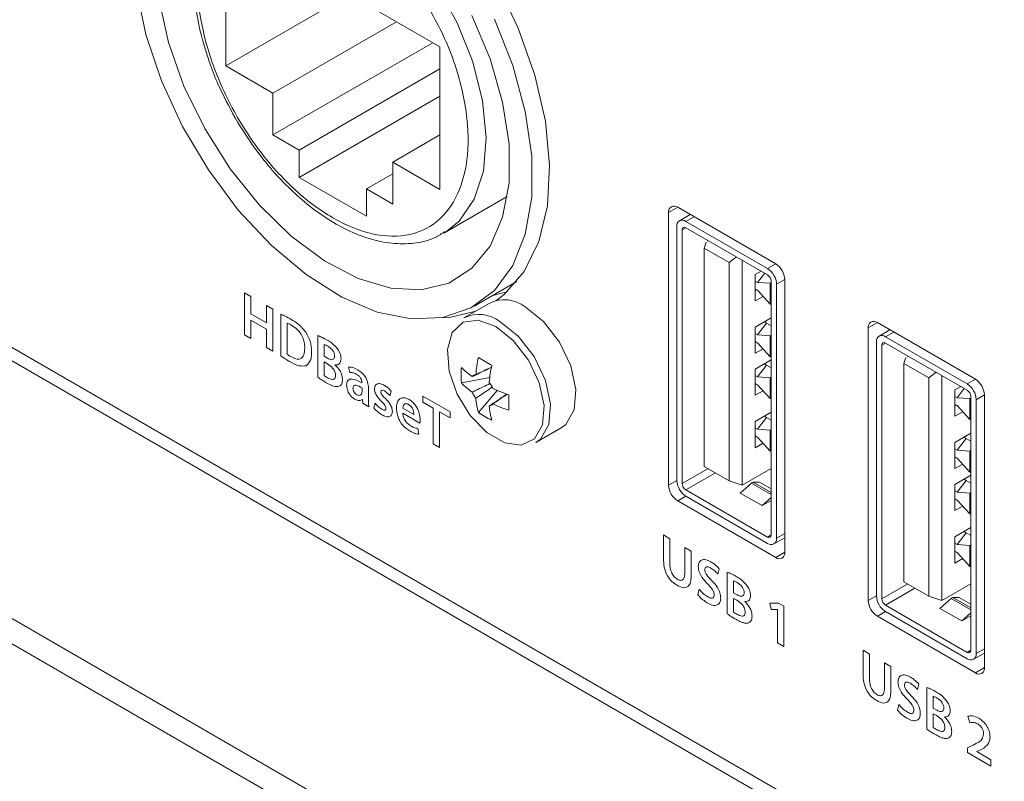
# Model space of a CAD drawing. Header units: millimetres. Extents: x 0 to 1118, y 0 to 864.
# Tile 13 of 256: x 209.66 to 219.25, y 213.02 to 220.43. Entities that reach past the tile are written whole.
import ezdxf

# ---------------------------------------------------------------- set-up
doc = ezdxf.new("R2010")
doc.units = ezdxf.units.MM

msp = doc.modelspace()

# ---------------------------------------------------------------- linework, layer by layer
at = {"color": 7, "linetype": 'Continuous', "lineweight": 15}
for p, q in [((213.7536, 220.1651), (211.6677, 221.3693)), ((211.6677, 221.3693), (211.6677, 219.9812)), ((212.87, 220.6753), (211.6677, 219.9812)), ((213.3296, 220.4099), (212.1273, 219.7159)), ((212.1273, 219.3076), (213.6832, 220.2058)), ((213.7536, 218.777), (213.7536, 220.1651)), ((211.6677, 219.9812), (212.1273, 219.7159)), ((213.7536, 219.9505), (212.3836, 219.1596)), ((212.1273, 219.7159), (212.1273, 219.3076)), ((213.7536, 219.6852), (212.3836, 218.8943)), ((205.9283, 219.3506), (225.7081, 207.9319)), ((225.7183, 207.7933), (205.8134, 219.2842)), ((212.1273, 219.3076), (212.3836, 219.1596)), ((213.7536, 219.3077), (213.294, 219.0424)), ((212.3836, 219.1596), (212.3836, 218.8943)), ((249.46, 191.5797), (201.8654, 219.0555)), ((213.294, 219.0424), (213.7536, 218.777)), ((213.294, 218.6341), (213.294, 219.0424)), ((212.3836, 218.8943), (213.0377, 218.5167)), ((213.294, 218.93), (213.0377, 218.7821)), ((227.4804, 204.0244), (201.8477, 218.8218)), ((213.0377, 218.5167), (213.0377, 218.7821)), ((213.0377, 218.7821), (213.294, 218.6341)), ((213.7927, 218.3519), (214.4099, 218.7082)), ((217.024, 218.0526), (216.0694, 218.6037)), ((215.981, 218.5527), (215.981, 215.8989)), ((216.1919, 218.533), (216.0865, 218.4721)), ((216.149, 218.4659), (216.9445, 218.0067)), ((216.0606, 215.9448), (216.0606, 218.4149)), ((216.1136, 215.9142), (216.1136, 218.3843)), ((216.149, 218.4047), (216.9445, 217.9454)), ((216.3676, 218.2785), (216.3584, 218.2732)), ((216.3457, 218.2654), (216.3275, 218.2046)), ((216.5697, 218.0648), (216.3275, 218.2046)), ((216.3275, 216.0816), (216.3275, 218.2046)), ((216.5697, 218.0648), (216.6408, 218.1207)), ((216.697, 218.0883), (216.697, 215.8989)), ((216.5697, 215.9418), (216.5697, 218.0648)), ((216.8251, 217.9478), (216.8827, 217.9811)), ((216.8251, 217.6927), (216.8251, 217.9478)), ((216.9166, 217.9615), (216.8472, 217.8715)), ((217.1124, 215.2458), (217.1124, 217.8995)), ((214.0855, 217.6405), (214.5041, 217.8822)), ((216.8472, 217.8715), (216.8251, 217.8842)), ((216.8251, 217.808), (216.8472, 217.7952)), ((216.8251, 217.7947), (216.8366, 217.8014)), ((216.971, 217.8636), (216.8472, 217.8715)), ((216.8472, 217.7952), (216.971, 217.6595)), ((216.9798, 217.8688), (216.971, 217.8636)), ((216.971, 217.6595), (216.971, 217.8636)), ((216.9798, 217.8842), (216.9798, 215.4142)), ((217.0329, 217.8536), (217.0329, 215.3836)), ((211.8499, 217.7697), (211.8499, 217.3614)), ((211.9123, 217.7336), (211.8499, 217.7697)), ((211.9123, 217.5656), (211.9123, 217.7336)), ((214.268, 217.7458), (214.4062, 217.7792)), ((216.9009, 217.7364), (216.8251, 217.6927)), ((212.1258, 217.6104), (212.0633, 217.6465)), ((212.0633, 217.6465), (212.0633, 217.4784)), ((212.1258, 217.2021), (212.1258, 217.6104)), ((214.2345, 217.6686), (213.9877, 217.5261)), ((216.971, 217.6595), (216.9798, 217.6646)), ((212.0633, 217.4784), (211.9123, 217.5656)), ((212.204, 217.5627), (212.204, 217.1565)), ((216.8251, 217.4375), (216.9798, 217.5268)), ((211.9123, 217.3254), (211.9123, 217.5047)), ((211.9123, 217.5047), (212.0633, 217.4175)), ((212.0633, 217.4175), (212.0633, 217.2382)), ((212.2665, 217.1725), (212.2665, 217.4751)), ((216.8251, 217.1823), (216.8251, 217.4375)), ((216.9356, 217.4758), (216.8472, 217.3611)), ((216.9135, 217.4885), (216.9356, 217.4758)), ((216.9356, 217.4758), (216.9798, 217.4503)), ((217.9256, 217.4301), (217.9256, 214.7763)), ((218.9686, 216.9301), (218.014, 217.4811)), ((218.1365, 217.4104), (218.031, 217.3495)), ((211.8499, 217.3614), (211.9123, 217.3254)), ((212.563, 217.3549), (212.563, 216.9495)), ((216.8472, 217.3611), (216.8251, 217.3739)), ((216.971, 217.3533), (216.8472, 217.3611)), ((216.9798, 217.3584), (216.971, 217.3533)), ((216.971, 217.1492), (216.971, 217.3533)), ((218.0935, 217.3434), (218.889, 216.8841)), ((212.0633, 217.2382), (212.1258, 217.2021)), ((212.6255, 217.1534), (212.6255, 217.2692)), ((216.8251, 217.2976), (216.8472, 217.2849)), ((216.8251, 217.2844), (216.8366, 217.291)), ((216.9009, 217.2261), (216.8251, 217.1823)), ((216.8472, 217.2849), (216.971, 217.1492)), ((218.0051, 214.8223), (218.0051, 217.2923)), ((218.0582, 214.7917), (218.0582, 217.2617)), ((218.0935, 217.2821), (218.889, 216.8229)), ((212.6585, 217.1344), (212.6255, 217.1534)), ((216.971, 217.1492), (216.9798, 217.1543)), ((218.2902, 217.1429), (218.2721, 217.0821)), ((218.3121, 217.1559), (218.303, 217.1506)), ((212.6255, 217.099), (212.6574, 217.0806)), ((212.6255, 216.9651), (212.6255, 217.099)), ((212.7346, 217.0681), (212.7345, 217.0693)), ((212.8624, 217.0485), (212.8746, 216.9964)), ((216.8251, 217.0292), (216.9798, 217.1185)), ((216.8251, 216.7741), (216.8251, 217.0292)), ((216.9356, 217.0675), (216.8472, 216.9529)), ((216.9135, 217.0803), (216.9356, 217.0675)), ((216.9356, 217.0675), (216.9798, 217.042)), ((218.5142, 216.9423), (218.2721, 217.0821)), ((218.2721, 214.9591), (218.2721, 217.0821)), ((213.9625, 216.8944), (214.2391, 216.9478)), ((216.8472, 216.9529), (216.8251, 216.9656)), ((216.971, 216.945), (216.8472, 216.9529)), ((216.9798, 216.9501), (216.971, 216.945)), ((216.971, 216.7409), (216.971, 216.945)), ((218.5142, 216.9423), (218.5854, 216.9982)), ((218.5142, 214.8192), (218.5142, 216.9423)), ((218.6415, 216.9658), (218.6415, 214.7764)), ((212.9933, 216.9006), (212.9933, 216.8962)), ((212.9948, 216.8466), (212.9948, 216.8063)), ((213.0573, 216.7362), (213.0573, 216.8441)), ((216.8251, 216.8894), (216.8472, 216.8766)), ((216.8251, 216.8761), (216.8366, 216.8827)), ((216.8472, 216.8766), (216.971, 216.7409)), ((218.7697, 216.8253), (218.8273, 216.8585)), ((218.8612, 216.8389), (218.7918, 216.7489)), ((213.2671, 216.7684), (213.2796, 216.8139)), ((213.8527, 216.6135), (213.588, 216.7663)), ((213.588, 216.7663), (213.588, 216.7054)), ((214.128, 216.6077), (214.3126, 216.8205)), ((216.9009, 216.8178), (216.8251, 216.7741)), ((216.971, 216.7409), (216.9798, 216.746)), ((218.7697, 216.5701), (218.7697, 216.8253)), ((218.7918, 216.7489), (218.7697, 216.7617)), ((218.9155, 216.7411), (218.7918, 216.7489)), ((218.9244, 216.7462), (218.9155, 216.7411)), ((218.9155, 216.537), (218.9155, 216.7411)), ((218.9244, 216.7616), (218.9244, 214.2916)), ((219.0569, 214.1232), (219.0569, 216.777)), ((212.9975, 216.7339), (212.999, 216.7331)), ((212.999, 216.7331), (213.0031, 216.6957)), ((213.0031, 216.6957), (213.0609, 216.6623)), ((213.1222, 216.6963), (213.1096, 216.6501)), ((213.4998, 216.5875), (213.3917, 216.6499)), ((213.588, 216.7054), (213.6886, 216.6473)), ((213.6886, 216.6473), (213.6886, 216.3)), ((218.7697, 216.6854), (218.7918, 216.6727)), ((218.7697, 216.6722), (218.7812, 216.6788)), ((218.7918, 216.6727), (218.9155, 216.537)), ((218.9774, 216.731), (218.9774, 214.261)), ((213.3917, 216.6001), (213.5592, 216.5035)), ((213.751, 216.2639), (213.751, 216.6113)), ((213.751, 216.6113), (213.8527, 216.5526)), ((213.8527, 216.5526), (213.8527, 216.6135)), ((216.8251, 216.5189), (216.9798, 216.6082)), ((216.9356, 216.5572), (216.8472, 216.4425)), ((216.9135, 216.5699), (216.9356, 216.5572)), ((216.9356, 216.5572), (216.9798, 216.5317)), ((218.8454, 216.6138), (218.7697, 216.5701)), ((213.547, 216.3938), (213.5375, 216.4507)), ((214.6876, 216.3136), (214.9345, 216.4561)), ((216.8251, 216.2637), (216.8251, 216.5189)), ((216.8472, 216.4425), (216.8251, 216.4553)), ((218.9155, 216.537), (218.9244, 216.5421)), ((216.8251, 216.379), (216.8472, 216.3663)), ((216.8251, 216.3658), (216.8366, 216.3724)), ((216.971, 216.4347), (216.8472, 216.4425)), ((216.8472, 216.3663), (216.971, 216.2306)), ((216.9798, 216.4398), (216.971, 216.4347)), ((216.971, 216.2306), (216.971, 216.4347)), ((218.7697, 216.3149), (218.9244, 216.4042)), ((218.8581, 216.366), (218.8802, 216.3532)), ((213.6886, 216.3), (213.751, 216.2639)), ((216.9009, 216.3075), (216.8251, 216.2637)), ((218.7697, 216.0598), (218.7697, 216.3149)), ((218.8802, 216.3532), (218.7918, 216.2386)), ((218.8802, 216.3532), (218.9244, 216.3277)), ((216.971, 216.2306), (216.9798, 216.2357)), ((218.7918, 216.2386), (218.7697, 216.2513)), ((218.7697, 216.1751), (218.7918, 216.1623)), ((218.7697, 216.1618), (218.7812, 216.1685)), ((218.9155, 216.2308), (218.7918, 216.2386)), ((218.7918, 216.1623), (218.9155, 216.0266)), ((218.9244, 216.2359), (218.9155, 216.2308)), ((218.9155, 216.0266), (218.9155, 216.2308)), ((216.3275, 216.0816), (216.5697, 215.9418)), ((218.8454, 216.1035), (218.7697, 216.0598)), ((216.9798, 216.0622), (216.697, 215.8989)), ((218.7697, 215.9067), (218.9244, 215.996)), ((218.9155, 216.0266), (218.9244, 216.0317)), ((216.5697, 215.9418), (216.697, 215.8989)), ((216.7871, 215.9192), (216.6793, 215.8224)), ((216.8649, 215.9295), (216.8056, 215.928)), ((216.8649, 215.9295), (216.9798, 215.8632)), ((218.7697, 215.6515), (218.7697, 215.9067)), ((218.8802, 215.9449), (218.7918, 215.8303)), ((218.8581, 215.9577), (218.8802, 215.9449)), ((218.8802, 215.9449), (218.9244, 215.9194)), ((216.9445, 215.3938), (216.149, 215.853)), ((216.9445, 215.3325), (216.149, 215.7917)), ((216.8914, 215.6999), (216.6793, 215.8224)), ((216.8914, 215.6999), (216.9798, 215.7793)), ((218.7918, 215.8303), (218.7697, 215.8431)), ((218.9155, 215.8225), (218.7918, 215.8303)), ((218.9244, 215.8276), (218.9155, 215.8225)), ((218.9155, 215.6183), (218.9155, 215.8225)), ((216.0694, 215.7458), (217.024, 215.1947)), ((216.9798, 215.7509), (216.8914, 215.6999)), ((218.7697, 215.7668), (218.7918, 215.7541)), ((218.7697, 215.7536), (218.7812, 215.7602)), ((218.8454, 215.6952), (218.7697, 215.6515)), ((218.7918, 215.7541), (218.9155, 215.6183)), ((218.9155, 215.6183), (218.9244, 215.6234)), ((215.9309, 215.4138), (215.9309, 215.181)), ((215.9933, 215.3777), (215.9309, 215.4138)), ((218.7697, 215.3963), (218.9244, 215.4856)), ((218.7697, 215.1412), (218.7697, 215.3963)), ((218.8802, 215.4346), (218.7918, 215.32)), ((218.8581, 215.4474), (218.8802, 215.4346)), ((218.8802, 215.4346), (218.9244, 215.4091)), ((215.9933, 215.1407), (215.9933, 215.3777)), ((217.007, 215.3263), (217.1124, 215.3872)), ((218.7918, 215.32), (218.7697, 215.3327)), ((218.9155, 215.3121), (218.7918, 215.32)), ((218.9244, 215.3172), (218.9155, 215.3121)), ((218.9155, 215.108), (218.9155, 215.3121)), ((216.202, 215.2573), (216.1395, 215.2933)), ((216.1395, 215.2933), (216.1395, 215.0563)), ((216.202, 215.0251), (216.202, 215.2573)), ((218.7697, 215.2565), (218.7918, 215.2437)), ((218.7697, 215.2432), (218.7812, 215.2498)), ((218.7918, 215.2437), (218.9155, 215.108)), ((218.8454, 215.1849), (218.7697, 215.1412)), ((218.9155, 215.108), (218.9244, 215.1131)), ((216.4598, 215.0338), (216.4747, 215.0849)), ((216.5519, 215.0522), (216.5519, 214.6468)), ((216.6143, 214.8507), (216.6143, 214.9665)), ((218.2721, 214.9591), (218.5142, 214.8192)), ((218.9244, 214.9397), (218.6415, 214.7764)), ((216.2786, 214.886), (216.2647, 214.8325)), ((216.6473, 214.8317), (216.6143, 214.8507)), ((216.6143, 214.7963), (216.6462, 214.7779)), ((216.6143, 214.6624), (216.6143, 214.7963)), ((216.7234, 214.7653), (216.7234, 214.7666)), ((217.0503, 214.7507), (216.9675, 214.7515)), ((216.9675, 214.7515), (216.9785, 214.6892)), ((217.1043, 214.7196), (217.0503, 214.7507)), ((218.889, 214.2712), (218.0935, 214.7304)), ((218.5142, 214.8192), (218.6415, 214.7764)), ((218.7316, 214.7966), (218.6238, 214.6998)), ((218.8095, 214.807), (218.7502, 214.8055)), ((218.8095, 214.807), (218.9244, 214.7406)), ((216.9785, 214.6892), (217.0409, 214.6893)), ((217.0409, 214.6893), (217.0419, 214.6887)), ((217.0419, 214.6887), (217.0419, 214.3641)), ((217.1043, 214.3281), (217.1043, 214.7196)), ((218.889, 214.21), (218.0935, 214.6692)), ((218.836, 214.5773), (218.6238, 214.6998)), ((218.836, 214.5773), (218.9244, 214.6567)), ((218.9244, 214.6284), (218.836, 214.5773)), ((218.014, 214.6232), (218.9686, 214.0722)), ((217.0419, 214.3641), (217.1043, 214.3281)), ((217.8754, 214.2912), (217.8754, 214.0584)), ((217.9379, 214.2552), (217.8754, 214.2912)), ((217.9379, 214.0181), (217.9379, 214.2552)), ((218.9515, 214.2038), (219.0569, 214.2646)), ((218.1465, 214.1347), (218.084, 214.1708)), ((218.084, 214.1708), (218.084, 213.9337)), ((218.1465, 213.9025), (218.1465, 214.1347)), ((218.4043, 213.9112), (218.4192, 213.9624)), ((218.4964, 213.9297), (218.4964, 213.5242)), ((218.5589, 213.7282), (218.5589, 213.8439)), ((218.2231, 213.7635), (218.2093, 213.71)), ((218.5919, 213.7091), (218.5589, 213.7282)), ((218.5589, 213.6737), (218.5908, 213.6553)), ((218.5589, 213.5399), (218.5589, 213.6737)), ((218.668, 213.6428), (218.6679, 213.644)), ((218.897, 213.6495), (218.9159, 213.5862)), ((218.9311, 213.3608), (218.8907, 213.3416)), ((218.8907, 213.3416), (218.8907, 213.2968)), ((218.8907, 213.2968), (219.1198, 213.1646)), ((218.9819, 213.3063), (219.0118, 213.3185)), ((218.9819, 213.3051), (218.9819, 213.3063)), ((219.1198, 213.2255), (218.9819, 213.3051)), ((219.1198, 213.1646), (219.1198, 213.2255))]:
    msp.add_line(p, q, dxfattribs=at)
at = {"color": 9, "linetype": 'Continuous', "lineweight": 15}
for p, q in [((216.0694, 218.6037), (215.981, 218.5527)), ((216.2285, 218.5118), (216.149, 218.4659)), ((216.149, 218.4047), (216.1136, 218.3843)), ((216.9445, 218.0067), (217.024, 218.0526)), ((217.1124, 217.8995), (217.0329, 217.8536)), ((218.014, 217.4811), (217.9256, 217.4301)), ((218.1731, 217.3893), (218.0935, 217.3434)), ((218.0935, 217.2821), (218.0582, 217.2617)), ((218.889, 216.8841), (218.9686, 216.9301)), ((219.0569, 216.777), (218.9774, 216.731)), ((216.1136, 215.9142), (216.3655, 216.0597)), ((216.4363, 216.0188), (216.149, 215.853)), ((216.0606, 215.9448), (215.981, 215.8989)), ((216.9798, 215.808), (216.7871, 215.9192)), ((216.8056, 215.928), (216.9798, 215.8275)), ((216.149, 215.7917), (216.0694, 215.7458)), ((216.9445, 215.3938), (216.9798, 215.4142)), ((217.0329, 215.3836), (217.1124, 215.4295)), ((217.1124, 215.2458), (217.024, 215.1947)), ((218.0582, 214.7917), (218.3101, 214.9371)), ((218.0051, 214.8223), (217.9256, 214.7763)), ((218.3808, 214.8963), (218.0935, 214.7304)), ((218.9244, 214.6854), (218.7316, 214.7966)), ((218.7502, 214.8055), (218.9244, 214.7049)), ((218.0935, 214.6692), (218.014, 214.6232)), ((218.889, 214.2712), (218.9244, 214.2916)), ((218.9774, 214.261), (219.0569, 214.3069)), ((219.0569, 214.1232), (218.9686, 214.0722))]:
    msp.add_line(p, q, dxfattribs=at)
at = {"color": 7, "linetype": 'Continuous', "lineweight": 15, "flags": 128}
for points in [[(214.298, 217.6938), (214.3782, 217.7546), (214.5755, 217.9787), (214.718, 218.2694), (214.8011, 218.6176), (214.8223, 219.0123), (214.7808, 219.441), (214.6781, 219.8903), (214.5172, 220.3461), (214.3033, 220.7938), (214.0431, 221.2195), (213.7448, 221.6098)], [(214.2838, 220.4338), (214.4626, 219.985), (214.5851, 219.5374), (214.6474, 219.1054), (214.6474, 218.7028), (214.5851, 218.3427), (214.4626, 218.0365), (214.2838, 217.7941), (214.0545, 217.6234), (213.7819, 217.5297), (213.4749, 217.5162), (213.1434, 217.5832), (212.7979, 217.7286), (212.4496, 217.9477), (212.1098, 218.2335), (211.7892, 218.5767), (211.4983, 218.9665), (211.2463, 219.3901), (211.0414, 219.8341), (210.8901, 220.2841), (210.7974, 220.7257)], [(211.0182, 220.6225), (211.1106, 220.2061), (211.2607, 219.7831), (211.4633, 219.3688), (211.7109, 218.978), (211.9947, 218.625), (212.3043, 218.3225), (212.6286, 218.0814), (212.956, 217.9105), (213.2744, 217.8159), (213.5724, 217.801), (213.8394, 217.8664), (214.0655, 218.0097), (214.2426, 218.2257), (214.3644, 218.5067), (214.4264, 218.8425), (214.4264, 219.2208), (214.3644, 219.6282), (214.2426, 220.0498), (214.0655, 220.4704)], [(214.9345, 216.4561), (214.9795, 216.4899), (215.0606, 216.6311), (215.0774, 216.8306), (215.0276, 217.0613), (214.918, 217.2922), (214.7633, 217.4921), (214.5845, 217.6339)], [(213.7654, 217.5268), (213.8453, 217.5323), (214.1029, 217.5926)], [(214.2973, 217.4425), (214.1265, 217.5042), (213.9788, 217.4839), (213.8741, 217.3842), (213.8265, 217.2187), (213.8426, 217.0096), (213.92, 216.7853), (214.0484, 216.5761), (214.2104, 216.41), (214.3842, 216.3097), (214.5462, 216.2887), (214.6746, 216.3497), (214.752, 216.4846), (214.7681, 216.6752), (214.7205, 216.8956), (214.6158, 217.1161), (214.4681, 217.307), (214.2973, 217.4425)], [(214.6876, 216.3136), (214.7326, 216.3473), (214.8137, 216.4886), (214.8305, 216.688), (214.7807, 216.9188), (214.6711, 217.1497), (214.5164, 217.3496), (214.3376, 217.4914)]]:
    msp.add_lwpolyline(points, dxfattribs=at)
at = {"color": 9, "linetype": 'Continuous', "lineweight": 15, "flags": 128}
msp.add_lwpolyline([(213.7212, 220.7655), (213.9228, 220.399), (214.0746, 220.018), (214.1699, 219.6395), (214.2043, 219.2803), (214.1765, 218.9561), (214.0876, 218.6815), (213.9416, 218.4686), (213.8035, 218.3582)], dxfattribs=at)
at = {"color": 7, "linetype": 'Continuous', "lineweight": 15}
for centre, radius, start, end in [((216.0349, 218.5614), 0.0546, 50.79671, 189.21404), ((216.1145, 218.4236), 0.0546, 50.79671, 189.21404), ((216.1352, 218.3878), 0.0218, 50.79671, 189.21404), ((216.8409, 217.8449), 0.1921, 2.60548, 57.39452), ((216.9205, 217.8908), 0.1921, 2.60548, 57.39452), ((216.9031, 217.8807), 0.0768, 2.60548, 57.39452), ((214.3821, 217.3741), 0.3294, 52.08097, 116.60858), ((214.1352, 217.2315), 0.3294, 52.08097, 116.60858), ((217.9795, 217.4388), 0.0546, 50.79671, 189.21404), ((218.059, 217.3011), 0.0546, 50.79671, 189.21404), ((218.0797, 217.2652), 0.0218, 50.79671, 189.21404), ((215.6104, 216.8317), 1.5143, 168.21487, 174.56585), ((215.4783, 219.3289), 2.571, 238.31938, 241.686), ((214.8215, 216.9699), 0.8623, 174.975, 185.025), ((214.5742, 217.6569), 0.8649, 224.99096, 234.21944), ((215.7413, 216.7562), 1.5143, 168.21487, 174.56585), ((214.1128, 216.9183), 0.0576, 99.83056, 140.18019), ((218.865, 216.7682), 0.1921, 2.60548, 57.39452), ((214.5742, 217.5058), 0.8649, 224.99096, 234.21944), ((214.0016, 216.7259), 0.29, 23.1806, 36.8194), ((214.8977, 218.2173), 1.5143, 245.43677, 251.7874), ((218.7855, 216.7223), 0.1921, 2.60548, 57.39452), ((214.335, 216.9183), 0.29, 203.1806, 216.8194), ((214.9635, 216.8317), 0.865, 185.78321, 195.01107), ((216.9941, 216.7033), 2.5708, 178.31642, 181.68358), ((218.8476, 216.7582), 0.0768, 2.60548, 57.39452), ((214.2239, 216.7258), 0.0576, 279.83056, 320.18019), ((215.0944, 216.7562), 0.865, 185.78321, 195.01107), ((214.8977, 218.0662), 1.5143, 245.43677, 251.7874), ((214.6228, 217.3138), 0.8622, 234.97741, 245.02796), ((216.1729, 215.9076), 0.1921, 182.60548, 237.39452), ((216.2525, 215.9536), 0.1921, 182.60548, 237.39452), ((216.1904, 215.9177), 0.0768, 182.60548, 237.39452), ((216.8087, 215.8977), 0.0305, 95.7865, 135.12706), ((216.9583, 215.4107), 0.0218, 230.79671, 9.21404), ((216.979, 215.3748), 0.0546, 230.79671, 9.21404), ((217.0585, 215.237), 0.0546, 230.79671, 9.21404), ((218.197, 214.831), 0.1921, 182.60548, 237.39452), ((218.1175, 214.7851), 0.1921, 182.60548, 237.39452), ((218.1349, 214.7952), 0.0768, 182.60548, 237.39452), ((218.7533, 214.7751), 0.0305, 95.7865, 135.12706), ((218.9028, 214.2881), 0.0218, 230.79671, 9.21404), ((218.9235, 214.2523), 0.0546, 230.79671, 9.21404), ((219.0031, 214.1145), 0.0546, 230.79671, 9.21404)]:
    msp.add_arc(centre, radius, start, end, dxfattribs=at)
for points, knots in [([(213.5748, 220.6709), (213.6655, 220.5103), (213.8513, 220.1814), (214.0068, 219.6528), (214.0461, 219.1634), (213.9623, 218.759), (213.7683, 218.4665), (213.4735, 218.312), (213.1068, 218.3185), (212.7107, 218.479), (212.3145, 218.7758), (211.9479, 219.1927), (211.653, 219.6876), (211.459, 220.2041), (211.3753, 220.7052), (211.4145, 221.1494), (211.57, 221.4983), (211.7558, 221.6128), (211.8465, 221.6686)], [0, 0, 0, 0, 0.061041, 0.125, 0.188959, 0.25, 0.311041, 0.375, 0.438959, 0.5, 0.561041, 0.625, 0.688959, 0.75, 0.811041, 0.875, 0.938959, 1, 1, 1, 1]), ([(211.5304, 221.5205), (211.4947, 221.4553), (211.4211, 221.3209), (211.3668, 221.0742), (211.3504, 220.8071), (211.3756, 220.526), (211.4176, 220.3046), (211.4586, 220.1765), (211.4679, 220.1474)], [0, 0, 0, 0, 0.186587, 0.384738, 0.575847, 0.757383, 0.944881, 1, 1, 1, 1]), ([(211.4679, 220.1474), (211.481, 220.1032), (211.5151, 219.9887), (211.6062, 219.7601), (211.7009, 219.5827), (211.7595, 219.473)], [0, 0, 0, 0, 0.193855, 0.502085, 1, 1, 1, 1]), ([(211.7595, 219.473), (211.8303, 219.3587), (211.9297, 219.1984), (212.0997, 218.9878), (212.191, 218.88), (212.2525, 218.8236), (212.2536, 218.8226)], [0, 0, 0, 0, 0.482066, 0.675988, 0.994376, 1, 1, 1, 1]), ([(212.2536, 218.8226), (212.3136, 218.7653), (212.4381, 218.6464), (212.639, 218.4988), (212.8512, 218.3768), (213.0687, 218.291), (213.2878, 218.245), (213.5037, 218.2481), (213.6811, 218.286), (213.7704, 218.3465), (213.8008, 218.3671)], [0, 0, 0, 0, 0.117602, 0.24391, 0.373635, 0.506062, 0.641099, 0.779782, 0.924972, 1, 1, 1, 1]), ([(212.3051, 217.5124), (212.2861, 217.5231), (212.2523, 217.5422), (212.2188, 217.5565), (212.204, 217.5627)], [0, 0, 0, 0, 0.560025, 1, 1, 1, 1]), ([(212.4498, 217.3839), (212.4245, 217.4142), (212.3791, 217.4686), (212.3277, 217.499), (212.3051, 217.5124)], [0, 0, 0, 0, 0.557897, 1, 1, 1, 1]), ([(212.2665, 217.4751), (212.2747, 217.4718), (212.2894, 217.466), (212.3043, 217.4575), (212.3108, 217.4538)], [0, 0, 0, 0, 0.559764, 1, 1, 1, 1]), ([(212.3108, 217.4538), (212.33, 217.4412), (212.3682, 217.4162), (212.4138, 217.3521), (212.4346, 217.2874), (212.4361, 217.252), (212.4369, 217.2342)], [0, 0, 0, 0, 0.280533, 0.55895, 0.779067, 1, 1, 1, 1]), ([(212.5042, 217.1978), (212.5023, 217.232), (212.4989, 217.293), (212.4648, 217.3562), (212.4498, 217.3839)], [0, 0, 0, 0, 0.560354, 1, 1, 1, 1]), ([(212.6554, 217.3101), (212.638, 217.3198), (212.6071, 217.3371), (212.5765, 217.3495), (212.563, 217.3549)], [0, 0, 0, 0, 0.560087, 1, 1, 1, 1]), ([(212.4369, 217.2342), (212.4356, 217.2109), (212.4331, 217.1646), (212.4002, 217.1246), (212.3512, 217.1248), (212.3187, 217.1415), (212.3024, 217.1499)], [0, 0, 0, 0, 0.280838, 0.55918, 0.779171, 1, 1, 1, 1]), ([(212.6255, 217.2692), (212.6323, 217.2664), (212.6444, 217.2613), (212.6567, 217.2543), (212.6621, 217.2512)], [0, 0, 0, 0, 0.559716, 1, 1, 1, 1]), ([(212.7552, 217.2265), (212.7375, 217.2462), (212.7057, 217.2815), (212.6708, 217.3013), (212.6554, 217.3101)], [0, 0, 0, 0, 0.557718, 1, 1, 1, 1]), ([(212.6621, 217.2512), (212.6709, 217.2456), (212.6884, 217.2346), (212.7118, 217.2104), (212.7263, 217.1803), (212.7274, 217.1636), (212.728, 217.1553)], [0, 0, 0, 0, 0.2811627, 0.5608767, 0.7798429, 1, 1, 1, 1]), ([(212.7904, 217.128), (212.7887, 217.1467), (212.7855, 217.1802), (212.7645, 217.2123), (212.7552, 217.2265)], [0, 0, 0, 0, 0.559537, 1, 1, 1, 1]), ([(212.204, 217.1565), (212.2199, 217.1456), (212.2482, 217.1262), (212.2767, 217.1095), (212.2892, 217.1022)], [0, 0, 0, 0, 0.5599189, 1, 1, 1, 1]), ([(212.3024, 217.1499), (212.2957, 217.1537), (212.2837, 217.1604), (212.2717, 217.1688), (212.2665, 217.1725)], [0, 0, 0, 0, 0.560099, 1, 1, 1, 1]), ([(212.4498, 217.0614), (212.468, 217.0789), (212.5006, 217.1102), (212.5031, 217.1709), (212.5042, 217.1978)], [0, 0, 0, 0, 0.557971, 1, 1, 1, 1]), ([(212.728, 217.1553), (212.7274, 217.1485), (212.7263, 217.135), (212.7158, 217.1229), (212.694, 217.1172), (212.6731, 217.1273), (212.6585, 217.1344)], [0, 0, 0, 0, 0.187006, 0.373788, 0.560804, 1, 1, 1, 1]), ([(212.7345, 217.0693), (212.7432, 217.0692), (212.7605, 217.0689), (212.7843, 217.0855), (212.7881, 217.1119), (212.7904, 217.128)], [0, 0, 0, 0, 0.281245, 0.562043, 1, 1, 1, 1]), ([(212.2892, 217.1022), (212.3215, 217.0847), (212.3791, 217.0535), (212.4283, 217.059), (212.4498, 217.0614)], [0, 0, 0, 0, 0.561095, 1, 1, 1, 1]), ([(212.6574, 217.0806), (212.6763, 217.0678), (212.7001, 217.0519), (212.7232, 217.0201), (212.7349, 216.996), (212.7366, 216.9788), (212.7377, 216.9673)], [0, 0, 0, 0, 0.498835, 0.624539, 0.750166, 1, 1, 1, 1]), ([(212.805, 216.926), (212.8039, 216.9398), (212.8017, 216.9672), (212.7786, 217.0216), (212.7513, 217.0504), (212.7346, 217.0681)], [0, 0, 0, 0, 0.281119, 0.561292, 1, 1, 1, 1]), ([(212.953, 217.0208), (212.9353, 217.03), (212.9037, 217.0464), (212.875, 217.0479), (212.8624, 217.0485)], [0, 0, 0, 0, 0.560206, 1, 1, 1, 1]), ([(214.2559, 217.0462), (214.2061, 217.0221), (214.1435, 216.9919), (214.0812, 216.9615), (214.0685, 216.9553)], [0, 0, 0, 0, 0.796059, 1, 1, 1, 1]), ([(214.1029, 216.9751), (214.1146, 216.9808), (214.1658, 217.0054), (214.2169, 217.0296), (214.2562, 217.0483)], [0, 0, 0, 0, 0.229406, 1, 1, 1, 1]), ([(212.563, 216.9495), (212.5775, 216.9394), (212.6033, 216.9215), (212.6293, 216.9061), (212.6407, 216.8993)], [0, 0, 0, 0, 0.55989, 1, 1, 1, 1]), ([(212.6596, 216.9437), (212.6532, 216.9474), (212.6418, 216.954), (212.6305, 216.9617), (212.6255, 216.9651)], [0, 0, 0, 0, 0.560038, 1, 1, 1, 1]), ([(212.7377, 216.9673), (212.7371, 216.9596), (212.7358, 216.9444), (212.7252, 216.929), (212.6994, 216.9245), (212.676, 216.9358), (212.6596, 216.9437)], [0, 0, 0, 0, 0.187289, 0.373781, 0.560733, 1, 1, 1, 1]), ([(212.9933, 216.8962), (212.9592, 216.9138), (212.9167, 216.9358), (212.8734, 216.9305), (212.8563, 216.9187), (212.8462, 216.8975), (212.845, 216.8789), (212.8444, 216.8696)], [0, 0, 0, 0, 0.49859, 0.624049, 0.749329, 0.874547, 1, 1, 1, 1]), ([(212.8746, 216.9964), (212.8866, 216.9958), (212.9081, 216.9948), (212.9317, 216.9827), (212.942, 216.9773)], [0, 0, 0, 0, 0.55954, 1, 1, 1, 1]), ([(212.942, 216.9773), (212.949, 216.9728), (212.9627, 216.9639), (212.9815, 216.9444), (212.9916, 216.9204), (212.9927, 216.9072), (212.9933, 216.9006)], [0, 0, 0, 0, 0.281321, 0.560137, 0.780481, 1, 1, 1, 1]), ([(213.0573, 216.8441), (213.0561, 216.8626), (213.0538, 216.8996), (213.0274, 216.9583), (212.9893, 216.9971), (212.9651, 217.0129), (212.953, 217.0208)], [0, 0, 0, 0, 0.2800223, 0.5585529, 0.7787977, 1, 1, 1, 1]), ([(212.6407, 216.8993), (212.6563, 216.8907), (212.682, 216.8765), (212.7172, 216.8627), (212.7465, 216.8556), (212.7631, 216.8594), (212.7714, 216.8613)], [0, 0, 0, 0, 0.340266, 0.56041, 0.78039, 1, 1, 1, 1]), ([(212.7714, 216.8613), (212.7822, 216.8684), (212.8016, 216.8812), (212.804, 216.9123), (212.805, 216.926)], [0, 0, 0, 0, 0.558826, 1, 1, 1, 1]), ([(212.8444, 216.8696), (212.8459, 216.8556), (212.8489, 216.8277), (212.8696, 216.7859), (212.8962, 216.755), (212.914, 216.7429), (212.9229, 216.7369)], [0, 0, 0, 0, 0.2794838, 0.5590877, 0.7792384, 1, 1, 1, 1]), ([(212.9069, 216.8425), (212.9074, 216.8476), (212.9084, 216.8578), (212.9153, 216.8684), (212.9262, 216.8726), (212.9524, 216.8696), (212.976, 216.8568), (212.9948, 216.8466)], [0, 0, 0, 0, 0.125197, 0.250053, 0.375053, 0.500446, 1, 1, 1, 1]), ([(212.9431, 216.7795), (212.9377, 216.7832), (212.9268, 216.7906), (212.9138, 216.8088), (212.9077, 216.8272), (212.9072, 216.8374), (212.9069, 216.8425)], [0, 0, 0, 0, 0.28009, 0.558909, 0.778952, 1, 1, 1, 1]), ([(213.2123, 216.8705), (213.1993, 216.8769), (213.1733, 216.8897), (213.141, 216.8869), (213.1201, 216.8674), (213.1177, 216.8451), (213.1165, 216.834)], [0, 0, 0, 0, 0.2807336, 0.5601263, 0.7800333, 1, 1, 1, 1]), ([(213.1165, 216.834), (213.118, 216.8216), (213.1211, 216.7966), (213.148, 216.751), (213.1719, 216.7264), (213.1865, 216.7113)], [0, 0, 0, 0, 0.278482, 0.558656, 1, 1, 1, 1]), ([(213.2796, 216.8139), (213.2675, 216.8266), (213.2459, 216.8494), (213.2226, 216.8641), (213.2123, 216.8705)], [0, 0, 0, 0, 0.559441, 1, 1, 1, 1]), ([(214.0685, 216.8042), (214.0812, 216.8104), (214.1385, 216.8384), (214.196, 216.8661), (214.2408, 216.8878)], [0, 0, 0, 0, 0.221884, 1, 1, 1, 1]), ([(214.2623, 216.8525), (214.2209, 216.8244), (214.1678, 216.7883), (214.1146, 216.7525), (214.1029, 216.7446)], [0, 0, 0, 0, 0.7793431, 1, 1, 1, 1]), ([(212.9928, 216.7912), (212.9902, 216.7863), (212.9852, 216.7764), (212.9683, 216.7692), (212.9526, 216.7756), (212.9431, 216.7795)], [0, 0, 0, 0, 0.280532, 0.561448, 1, 1, 1, 1]), ([(212.9948, 216.8063), (212.9947, 216.8033), (212.9945, 216.7978), (212.9933, 216.7932), (212.9928, 216.7912)], [0, 0, 0, 0, 0.559575, 1, 1, 1, 1]), ([(213.1783, 216.8064), (213.1786, 216.8098), (213.1791, 216.8165), (213.1846, 216.8222), (213.1958, 216.8244), (213.2061, 216.8192), (213.2134, 216.8156)], [0, 0, 0, 0, 0.186957, 0.373762, 0.560843, 1, 1, 1, 1]), ([(213.2221, 216.7417), (213.2128, 216.7509), (213.1988, 216.7647), (213.184, 216.7843), (213.1787, 216.7975), (213.1784, 216.8034), (213.1783, 216.8064)], [0, 0, 0, 0, 0.500672, 0.749918, 0.875, 1, 1, 1, 1]), ([(213.2134, 216.8156), (213.2239, 216.8086), (213.2426, 216.7959), (213.2596, 216.7768), (213.2671, 216.7684)], [0, 0, 0, 0, 0.559612, 1, 1, 1, 1]), ([(213.2901, 216.6162), (213.289, 216.6287), (213.2866, 216.6536), (213.2613, 216.7011), (213.2369, 216.7263), (213.2221, 216.7417)], [0, 0, 0, 0, 0.2797137, 0.5591655, 1, 1, 1, 1]), ([(213.4524, 216.7325), (213.4334, 216.741), (213.3956, 216.7579), (213.3551, 216.7386), (213.3334, 216.7006), (213.3311, 216.6678), (213.3299, 216.6514)], [0, 0, 0, 0, 0.280017, 0.558665, 0.779256, 1, 1, 1, 1]), ([(214.2337, 216.669), (214.2455, 216.6769), (214.303, 216.7157), (214.3605, 216.7548), (214.4062, 216.7859)], [0, 0, 0, 0, 0.203905, 1, 1, 1, 1]), ([(214.4082, 216.7851), (214.3723, 216.7604), (214.3258, 216.7282), (214.2789, 216.6963), (214.2682, 216.6889)], [0, 0, 0, 0, 0.7706373, 1, 1, 1, 1]), ([(212.9229, 216.7369), (212.9392, 216.7296), (212.9682, 216.7166), (212.9885, 216.7286), (212.9975, 216.7339)], [0, 0, 0, 0, 0.559566, 1, 1, 1, 1]), ([(213.0609, 216.6623), (213.0597, 216.6764), (213.0575, 216.7015), (213.0573, 216.7256), (213.0573, 216.7362)], [0, 0, 0, 0, 0.559926, 1, 1, 1, 1]), ([(213.1096, 216.6501), (213.1235, 216.6352), (213.1483, 216.6086), (213.1752, 216.5918), (213.187, 216.5844)], [0, 0, 0, 0, 0.559305, 1, 1, 1, 1]), ([(213.1876, 216.6384), (213.1748, 216.6472), (213.152, 216.6629), (213.1313, 216.6861), (213.1222, 216.6963)], [0, 0, 0, 0, 0.559726, 1, 1, 1, 1]), ([(213.1865, 216.7113), (213.1969, 216.7013), (213.2114, 216.6873), (213.2263, 216.6624), (213.2273, 216.6518), (213.2278, 216.6464)], [0, 0, 0, 0, 0.561265, 0.780777, 1, 1, 1, 1]), ([(213.2278, 216.6464), (213.2277, 216.6439), (213.2274, 216.6387), (213.2245, 216.633), (213.22, 216.6296), (213.2086, 216.6275), (213.1969, 216.6335), (213.1876, 216.6384)], [0, 0, 0, 0, 0.125367, 0.250894, 0.376156, 0.501724, 1, 1, 1, 1]), ([(213.3299, 216.6514), (213.3315, 216.6281), (213.3347, 216.5815), (213.3678, 216.5093), (213.4134, 216.4569), (213.4437, 216.4369), (213.459, 216.4269)], [0, 0, 0, 0, 0.280373, 0.559075, 0.779188, 1, 1, 1, 1]), ([(213.3917, 216.6499), (213.3934, 216.6584), (213.3969, 216.6755), (213.4099, 216.6915), (213.429, 216.6939), (213.4422, 216.6878), (213.4488, 216.6848)], [0, 0, 0, 0, 0.280131, 0.560217, 0.779617, 1, 1, 1, 1]), ([(213.4488, 216.6848), (213.4571, 216.679), (213.4737, 216.6675), (213.4909, 216.6378), (213.4988, 216.6105), (213.4995, 216.5952), (213.4998, 216.5875)], [0, 0, 0, 0, 0.280603, 0.557814, 0.779057, 1, 1, 1, 1]), ([(213.5614, 216.5323), (213.5597, 216.5527), (213.5565, 216.5935), (213.5316, 216.6571), (213.4923, 216.7052), (213.4657, 216.7234), (213.4524, 216.7325)], [0, 0, 0, 0, 0.280027, 0.559697, 0.779276, 1, 1, 1, 1]), ([(213.187, 216.5844), (213.2007, 216.5774), (213.2279, 216.5635), (213.2632, 216.5621), (213.2865, 216.5811), (213.2889, 216.6045), (213.2901, 216.6162)], [0, 0, 0, 0, 0.281082, 0.560587, 0.780261, 1, 1, 1, 1]), ([(213.4675, 216.4773), (213.4568, 216.4845), (213.4354, 216.4988), (213.4088, 216.5329), (213.3946, 216.5694), (213.3927, 216.5898), (213.3917, 216.6001)], [0, 0, 0, 0, 0.280199, 0.559621, 0.77932, 1, 1, 1, 1]), ([(213.5375, 216.4507), (213.5247, 216.4534), (213.5019, 216.4583), (213.478, 216.4715), (213.4675, 216.4773)], [0, 0, 0, 0, 0.559706, 1, 1, 1, 1]), ([(213.5592, 216.5035), (213.5599, 216.5087), (213.5611, 216.5179), (213.5613, 216.5279), (213.5614, 216.5323)], [0, 0, 0, 0, 0.559844, 1, 1, 1, 1]), ([(213.459, 216.4269), (213.4758, 216.418), (213.5059, 216.402), (213.5345, 216.3963), (213.547, 216.3938)], [0, 0, 0, 0, 0.5602015, 1, 1, 1, 1]), ([(215.9309, 215.181), (215.9319, 215.1551), (215.9339, 215.1037), (215.9617, 215.0216), (216.0116, 214.9574), (216.0461, 214.9351), (216.0633, 214.9239)], [0, 0, 0, 0, 0.28125, 0.559871, 0.779481, 1, 1, 1, 1]), ([(216.0654, 214.9826), (216.0536, 214.991), (216.0359, 215.0037), (216.0175, 215.0316), (215.9965, 215.0764), (215.9947, 215.1121), (215.9933, 215.1407)], [0, 0, 0, 0, 0.249262, 0.374948, 0.500746, 1, 1, 1, 1]), ([(216.3924, 215.1529), (216.3757, 215.1611), (216.3426, 215.1775), (216.301, 215.1748), (216.2748, 215.149), (216.2719, 215.1205), (216.2705, 215.1062)], [0, 0, 0, 0, 0.280832, 0.560174, 0.779987, 1, 1, 1, 1]), ([(216.4747, 215.0849), (216.4599, 215.1004), (216.4334, 215.128), (216.4049, 215.1453), (216.3924, 215.1529)], [0, 0, 0, 0, 0.5592731, 1, 1, 1, 1]), ([(216.0633, 214.9239), (216.0858, 214.913), (216.1306, 214.8914), (216.1805, 214.9133), (216.1993, 214.966), (216.2011, 215.0054), (216.202, 215.0251)], [0, 0, 0, 0, 0.27998, 0.558114, 0.778685, 1, 1, 1, 1]), ([(216.1395, 215.0563), (216.1381, 215.0289), (216.1364, 214.9947), (216.1147, 214.9744), (216.0954, 214.9688), (216.0774, 214.9771), (216.0654, 214.9826)], [0, 0, 0, 0, 0.498863, 0.624646, 0.750332, 1, 1, 1, 1]), ([(216.2705, 215.1062), (216.2721, 215.0891), (216.2755, 215.055), (216.3104, 214.9908), (216.3432, 214.9558), (216.3632, 214.9343)], [0, 0, 0, 0, 0.2796044, 0.5591743, 1, 1, 1, 1]), ([(216.3329, 215.0774), (216.3336, 215.0829), (216.3348, 215.0938), (216.3443, 215.1024), (216.3622, 215.107), (216.3793, 215.0985), (216.3914, 215.0925)], [0, 0, 0, 0, 0.1866569, 0.3738014, 0.5606334, 1, 1, 1, 1]), ([(216.4003, 214.9715), (216.3837, 214.9883), (216.3607, 215.0116), (216.3357, 215.0513), (216.3339, 215.0687), (216.3329, 215.0774)], [0, 0, 0, 0, 0.561946, 0.781379, 1, 1, 1, 1]), ([(216.3914, 215.0925), (216.4048, 215.0839), (216.4287, 215.0686), (216.4503, 215.0444), (216.4598, 215.0338)], [0, 0, 0, 0, 0.5599342, 1, 1, 1, 1]), ([(216.6442, 215.0074), (216.6269, 215.0171), (216.5959, 215.0344), (216.5653, 215.0468), (216.5519, 215.0522)], [0, 0, 0, 0, 0.560087, 1, 1, 1, 1]), ([(216.3632, 214.9343), (216.3794, 214.918), (216.4021, 214.8953), (216.4235, 214.8555), (216.425, 214.839), (216.4257, 214.8307)], [0, 0, 0, 0, 0.560716, 0.780426, 1, 1, 1, 1]), ([(216.4882, 214.8), (216.487, 214.8167), (216.4845, 214.85), (216.4526, 214.9148), (216.4201, 214.95), (216.4003, 214.9715)], [0, 0, 0, 0, 0.279925, 0.559356, 1, 1, 1, 1]), ([(216.6143, 214.9665), (216.6211, 214.9637), (216.6333, 214.9586), (216.6455, 214.9516), (216.6509, 214.9485)], [0, 0, 0, 0, 0.5597157, 1, 1, 1, 1]), ([(216.744, 214.9238), (216.7263, 214.9435), (216.6945, 214.9787), (216.6596, 214.9986), (216.6442, 215.0074)], [0, 0, 0, 0, 0.557718, 1, 1, 1, 1]), ([(216.6509, 214.9485), (216.6597, 214.9429), (216.6772, 214.9319), (216.7007, 214.9076), (216.7151, 214.8776), (216.7162, 214.8609), (216.7168, 214.8526)], [0, 0, 0, 0, 0.281163, 0.560877, 0.779843, 1, 1, 1, 1]), ([(216.7793, 214.8253), (216.7775, 214.844), (216.7743, 214.8774), (216.7533, 214.9096), (216.744, 214.9238)], [0, 0, 0, 0, 0.559537, 1, 1, 1, 1]), ([(216.2647, 214.8325), (216.2813, 214.8147), (216.3111, 214.7829), (216.3433, 214.7626), (216.3575, 214.7536)], [0, 0, 0, 0, 0.55924, 1, 1, 1, 1]), ([(216.3617, 214.8121), (216.3453, 214.823), (216.3161, 214.8425), (216.2901, 214.8727), (216.2786, 214.886)], [0, 0, 0, 0, 0.559755, 1, 1, 1, 1]), ([(216.4257, 214.8307), (216.4252, 214.8244), (216.4243, 214.812), (216.4146, 214.8009), (216.3943, 214.796), (216.3751, 214.8055), (216.3617, 214.8121)], [0, 0, 0, 0, 0.187001, 0.373641, 0.560631, 1, 1, 1, 1]), ([(216.7168, 214.8526), (216.7163, 214.8458), (216.7152, 214.8323), (216.7047, 214.8201), (216.6828, 214.8144), (216.6619, 214.8246), (216.6473, 214.8317)], [0, 0, 0, 0, 0.187006, 0.373788, 0.560804, 1, 1, 1, 1]), ([(216.7234, 214.7666), (216.732, 214.7664), (216.7493, 214.7661), (216.7731, 214.7828), (216.7769, 214.8092), (216.7793, 214.8253)], [0, 0, 0, 0, 0.281245, 0.562043, 1, 1, 1, 1]), ([(216.3575, 214.7536), (216.3752, 214.7447), (216.4104, 214.7268), (216.4558, 214.7268), (216.4838, 214.7544), (216.4867, 214.7848), (216.4882, 214.8)], [0, 0, 0, 0, 0.281089, 0.560178, 0.780098, 1, 1, 1, 1]), ([(216.6462, 214.7779), (216.6652, 214.7651), (216.6889, 214.7492), (216.7121, 214.7174), (216.7237, 214.6933), (216.7254, 214.676), (216.7265, 214.6645)], [0, 0, 0, 0, 0.498835, 0.624539, 0.750166, 1, 1, 1, 1]), ([(216.7938, 214.6233), (216.7928, 214.6371), (216.7906, 214.6645), (216.7675, 214.7189), (216.7401, 214.7477), (216.7234, 214.7653)], [0, 0, 0, 0, 0.281119, 0.561292, 1, 1, 1, 1]), ([(216.5519, 214.6468), (216.5663, 214.6367), (216.5922, 214.6188), (216.6181, 214.6033), (216.6296, 214.5966)], [0, 0, 0, 0, 0.55989, 1, 1, 1, 1]), ([(216.6484, 214.641), (216.6421, 214.6447), (216.6307, 214.6513), (216.6193, 214.659), (216.6143, 214.6624)], [0, 0, 0, 0, 0.560038, 1, 1, 1, 1]), ([(216.7265, 214.6645), (216.7259, 214.6569), (216.7247, 214.6417), (216.714, 214.6263), (216.6883, 214.6217), (216.6649, 214.6331), (216.6484, 214.641)], [0, 0, 0, 0, 0.187289, 0.373781, 0.560733, 1, 1, 1, 1]), ([(216.6296, 214.5966), (216.6452, 214.588), (216.6708, 214.5738), (216.706, 214.56), (216.7354, 214.5529), (216.752, 214.5567), (216.7603, 214.5586)], [0, 0, 0, 0, 0.340266, 0.56041, 0.78039, 1, 1, 1, 1]), ([(216.7603, 214.5586), (216.7711, 214.5657), (216.7905, 214.5785), (216.7928, 214.6096), (216.7938, 214.6233)], [0, 0, 0, 0, 0.558826, 1, 1, 1, 1]), ([(217.8754, 214.0584), (217.8764, 214.0325), (217.8785, 213.9811), (217.9062, 213.899), (217.9562, 213.8349), (217.9906, 213.8125), (218.0079, 213.8013)], [0, 0, 0, 0, 0.28125, 0.559871, 0.779481, 1, 1, 1, 1]), ([(218.3369, 214.0303), (218.3203, 214.0385), (218.2871, 214.0549), (218.2455, 214.0522), (218.2193, 214.0264), (218.2165, 213.9979), (218.215, 213.9836)], [0, 0, 0, 0, 0.280832, 0.560174, 0.779987, 1, 1, 1, 1]), ([(218.01, 213.8601), (217.9982, 213.8685), (217.9804, 213.8811), (217.962, 213.9091), (217.941, 213.9538), (217.9393, 213.9896), (217.9379, 214.0181)], [0, 0, 0, 0, 0.249262, 0.374948, 0.500746, 1, 1, 1, 1]), ([(218.215, 213.9836), (218.2167, 213.9666), (218.22, 213.9325), (218.255, 213.8682), (218.2877, 213.8332), (218.3077, 213.8118)], [0, 0, 0, 0, 0.279604, 0.559174, 1, 1, 1, 1]), ([(218.2775, 213.9549), (218.2781, 213.9603), (218.2793, 213.9712), (218.2888, 213.9799), (218.3067, 213.9844), (218.3239, 213.9759), (218.3359, 213.97)], [0, 0, 0, 0, 0.1866569, 0.3738014, 0.5606334, 1, 1, 1, 1]), ([(218.3359, 213.97), (218.3493, 213.9614), (218.3732, 213.946), (218.3948, 213.9219), (218.4043, 213.9112)], [0, 0, 0, 0, 0.559934, 1, 1, 1, 1]), ([(218.4192, 213.9624), (218.4044, 213.9778), (218.3779, 214.0054), (218.3495, 214.0227), (218.3369, 214.0303)], [0, 0, 0, 0, 0.559273, 1, 1, 1, 1]), ([(218.0079, 213.8013), (218.0303, 213.7905), (218.0752, 213.7688), (218.1251, 213.7907), (218.1438, 213.8435), (218.1456, 213.8828), (218.1465, 213.9025)], [0, 0, 0, 0, 0.2799795, 0.5581144, 0.778685, 1, 1, 1, 1]), ([(218.084, 213.9337), (218.0827, 213.9064), (218.0809, 213.8721), (218.0592, 213.8518), (218.0399, 213.8463), (218.0219, 213.8546), (218.01, 213.8601)], [0, 0, 0, 0, 0.498863, 0.624646, 0.750332, 1, 1, 1, 1]), ([(218.3448, 213.8489), (218.3283, 213.8657), (218.3053, 213.8891), (218.2803, 213.9288), (218.2784, 213.9462), (218.2775, 213.9549)], [0, 0, 0, 0, 0.561946, 0.781379, 1, 1, 1, 1]), ([(218.5887, 213.8849), (218.5714, 213.8945), (218.5405, 213.9118), (218.5099, 213.9242), (218.4964, 213.9297)], [0, 0, 0, 0, 0.560087, 1, 1, 1, 1]), ([(218.6886, 213.8012), (218.6708, 213.8209), (218.6391, 213.8562), (218.6042, 213.8761), (218.5887, 213.8849)], [0, 0, 0, 0, 0.557718, 1, 1, 1, 1]), ([(218.3077, 213.8118), (218.324, 213.7955), (218.3466, 213.7728), (218.3681, 213.733), (218.3695, 213.7164), (218.3703, 213.7081)], [0, 0, 0, 0, 0.560716, 0.780426, 1, 1, 1, 1]), ([(218.4327, 213.6775), (218.4315, 213.6941), (218.429, 213.7274), (218.3971, 213.7923), (218.3647, 213.8274), (218.3448, 213.8489)], [0, 0, 0, 0, 0.279925, 0.559356, 1, 1, 1, 1]), ([(218.5589, 213.8439), (218.5657, 213.8411), (218.5778, 213.836), (218.5901, 213.829), (218.5955, 213.8259)], [0, 0, 0, 0, 0.5597157, 1, 1, 1, 1]), ([(218.5955, 213.8259), (218.6043, 213.8204), (218.6217, 213.8093), (218.6452, 213.7851), (218.6596, 213.755), (218.6608, 213.7384), (218.6614, 213.73)], [0, 0, 0, 0, 0.281163, 0.560877, 0.779843, 1, 1, 1, 1]), ([(218.7238, 213.7027), (218.7221, 213.7214), (218.7189, 213.7549), (218.6978, 213.7871), (218.6886, 213.8012)], [0, 0, 0, 0, 0.5595369, 1, 1, 1, 1]), ([(218.2093, 213.71), (218.2259, 213.6921), (218.2556, 213.6603), (218.2878, 213.64), (218.302, 213.6311)], [0, 0, 0, 0, 0.55924, 1, 1, 1, 1]), ([(218.3062, 213.6896), (218.2899, 213.7005), (218.2607, 213.7199), (218.2346, 213.7502), (218.2231, 213.7635)], [0, 0, 0, 0, 0.559755, 1, 1, 1, 1]), ([(218.302, 213.6311), (218.3197, 213.6221), (218.355, 213.6042), (218.4004, 213.6042), (218.4284, 213.6318), (218.4313, 213.6622), (218.4327, 213.6775)], [0, 0, 0, 0, 0.281089, 0.560178, 0.780098, 1, 1, 1, 1]), ([(218.3703, 213.7081), (218.3698, 213.7019), (218.3688, 213.6894), (218.3591, 213.6784), (218.3389, 213.6734), (218.3197, 213.6829), (218.3062, 213.6896)], [0, 0, 0, 0, 0.187001, 0.373641, 0.560631, 1, 1, 1, 1]), ([(218.6614, 213.73), (218.6608, 213.7232), (218.6597, 213.7097), (218.6492, 213.6976), (218.6274, 213.6919), (218.6065, 213.702), (218.5919, 213.7091)], [0, 0, 0, 0, 0.187006, 0.373788, 0.560804, 1, 1, 1, 1]), ([(218.6679, 213.644), (218.6766, 213.6439), (218.6939, 213.6436), (218.7176, 213.6603), (218.7215, 213.6866), (218.7238, 213.7027)], [0, 0, 0, 0, 0.281245, 0.562043, 1, 1, 1, 1]), ([(218.5908, 213.6553), (218.6097, 213.6426), (218.6335, 213.6266), (218.6566, 213.5948), (218.6683, 213.5708), (218.67, 213.5535), (218.6711, 213.542)], [0, 0, 0, 0, 0.498835, 0.624539, 0.750166, 1, 1, 1, 1]), ([(218.7384, 213.5008), (218.7373, 213.5145), (218.7351, 213.5419), (218.712, 213.5963), (218.6847, 213.6252), (218.668, 213.6428)], [0, 0, 0, 0, 0.281119, 0.561292, 1, 1, 1, 1]), ([(219.0018, 213.6295), (218.9806, 213.6396), (218.9426, 213.6577), (218.911, 213.652), (218.897, 213.6495)], [0, 0, 0, 0, 0.559726, 1, 1, 1, 1]), ([(218.9159, 213.5862), (218.9283, 213.5889), (218.9505, 213.5937), (218.9771, 213.5818), (218.9888, 213.5765)], [0, 0, 0, 0, 0.560307, 1, 1, 1, 1]), ([(218.9888, 213.5765), (218.9976, 213.5708), (219.0152, 213.5594), (219.037, 213.531), (219.048, 213.5009), (219.049, 213.4844), (219.0495, 213.4761)], [0, 0, 0, 0, 0.281004, 0.559049, 0.779413, 1, 1, 1, 1]), ([(219.1119, 213.4472), (219.1102, 213.4666), (219.1068, 213.5052), (219.0773, 213.564), (219.0392, 213.605), (219.0143, 213.6213), (219.0018, 213.6295)], [0, 0, 0, 0, 0.279617, 0.558665, 0.778938, 1, 1, 1, 1]), ([(218.4964, 213.5242), (218.5109, 213.5142), (218.5367, 213.4962), (218.5627, 213.4808), (218.5741, 213.474)], [0, 0, 0, 0, 0.55989, 1, 1, 1, 1]), ([(218.593, 213.5184), (218.5866, 213.5221), (218.5752, 213.5288), (218.5639, 213.5365), (218.5589, 213.5399)], [0, 0, 0, 0, 0.560038, 1, 1, 1, 1]), ([(218.6711, 213.542), (218.6704, 213.5344), (218.6692, 213.5192), (218.6586, 213.5038), (218.6328, 213.4992), (218.6094, 213.5105), (218.593, 213.5184)], [0, 0, 0, 0, 0.187289, 0.373781, 0.560733, 1, 1, 1, 1]), ([(218.7048, 213.436), (218.7156, 213.4432), (218.735, 213.456), (218.7374, 213.487), (218.7384, 213.5008)], [0, 0, 0, 0, 0.5588263, 1, 1, 1, 1]), ([(218.5741, 213.474), (218.5897, 213.4654), (218.6154, 213.4512), (218.6506, 213.4375), (218.6799, 213.4303), (218.6965, 213.4341), (218.7048, 213.436)], [0, 0, 0, 0, 0.3402664, 0.5604102, 0.7803897, 1, 1, 1, 1]), ([(219.0495, 213.4761), (219.0449, 213.4574), (219.0357, 213.4198), (218.9876, 213.3902), (218.9525, 213.372), (218.9311, 213.3608)], [0, 0, 0, 0, 0.277465, 0.558282, 1, 1, 1, 1]), ([(219.0118, 213.3185), (219.0383, 213.3324), (219.0752, 213.3517), (219.1074, 213.4001), (219.1104, 213.4315), (219.1119, 213.4472)], [0, 0, 0, 0, 0.560337, 0.780245, 1, 1, 1, 1])]:
    msp.add_open_spline(points, degree=3, knots=knots, dxfattribs=at)

doc.saveas('drawing.dxf')
